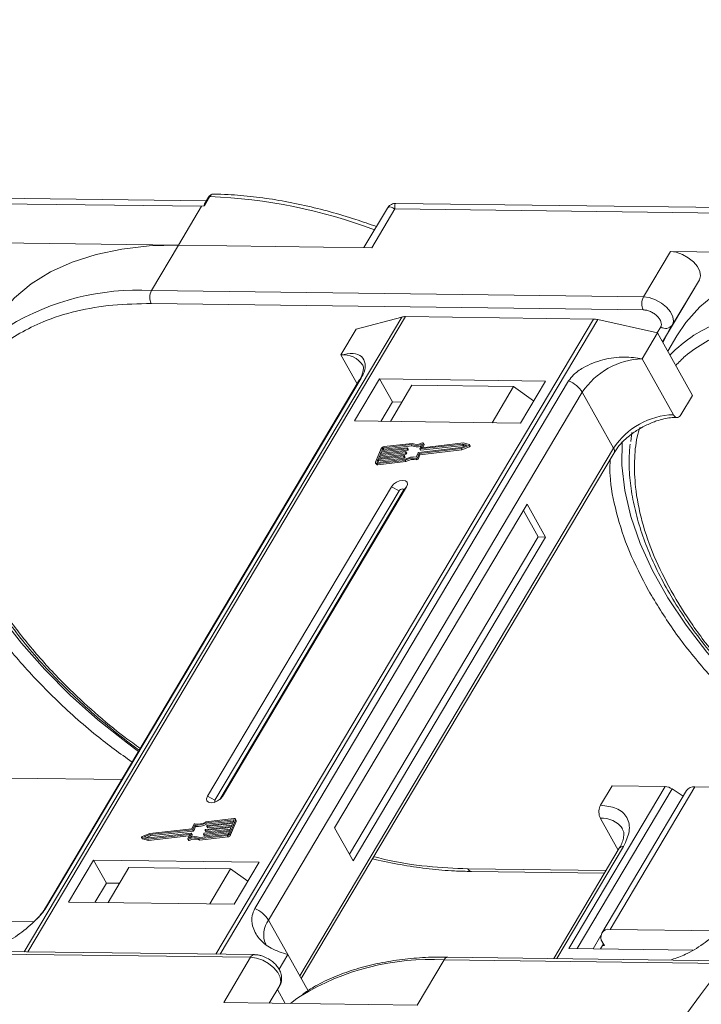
# Model space of a CAD drawing. Header units: millimetres. Extents: x -608 to 1473, y -502 to 956.
# Tile 39 of 52: x 1005 to 1058, y 686 to 763. Entities that reach past the tile are written whole.
import ezdxf

# ---------------------------------------------------------------- set-up
doc = ezdxf.new("R2010")
doc.units = ezdxf.units.MM
doc.linetypes.add('PHANTOM2', pattern=[31.75, 15.875, -3.175, 3.175, -3.175, 3.175, -3.175])

msp = doc.modelspace()

# ---------------------------------------------------------------- linework, layer by layer
at = {"color": 7, "linetype": 'Continuous', "lineweight": 15}
for p, q in [((1019.59, 749.161), (980.759, 749.661)), ((1019.88, 749.5), (1019.45, 748.778)), ((1019.762, 749.449), (1019.501, 749.01)), ((980.687, 749.239), (1019.219, 748.743)), ((1019.219, 748.743), (1017.409, 745.701)), ((1019.45, 748.778), (1019.219, 748.743)), ((1073.267, 748.471), (1034.436, 748.97)), ((1033.777, 748.597), (1031.943, 745.514)), ((1032.554, 745.506), (1034.363, 748.548)), ((1034.363, 748.548), (1072.895, 748.052)), ((1017.409, 745.701), (1002.265, 745.896)), ((1015.299, 742.152), (1017.409, 745.701)), ((1017.409, 745.701), (1032.554, 745.506)), ((1055.942, 745.205), (1053.831, 741.656)), ((1071.086, 745.01), (1055.942, 745.205)), ((1058.215, 742.995), (1055.829, 738.983)), ((1056.104, 739.446), (1058.215, 742.995)), ((1053.831, 741.656), (1015.299, 742.152)), ((1015.285, 741.13), (1053.818, 740.634)), ((1034.902, 740.075), (1005.346, 690.38)), ((1005.617, 690.377), (1035.195, 740.108)), ((1049.917, 739.918), (1020.339, 690.187)), ((1020.695, 690.183), (1050.252, 739.877)), ((1031.336, 739.135), (1034.902, 740.075)), ((1035.195, 740.108), (1049.917, 739.918)), ((1050.252, 739.877), (1054.93, 738.832)), ((1055.322, 738.131), (1056.104, 739.446)), ((1030.13, 737.107), (1031.336, 739.135)), ((1053.724, 736.804), (1054.93, 738.832)), ((1055.182, 739.308), (1054.902, 738.838)), ((1054.93, 738.832), (1057.669, 733.942)), ((1055.323, 738.131), (1055.829, 738.983)), ((1055.829, 738.983), (1055.35, 738.082)), ((1056.451, 738.615), (1055.73, 737.403)), ((1030.13, 737.107), (1031.404, 734.832)), ((1056.175, 732.429), (1053.724, 736.804)), ((1031.581, 735.129), (1007.004, 693.807)), ((1007.146, 693.96), (1031.723, 735.282)), ((1047.974, 735.073), (1023.397, 693.751)), ((1033.173, 735.229), (1031.213, 731.934)), ((1046.15, 735.062), (1033.173, 735.229)), ((1033.173, 735.229), (1034.182, 733.428)), ((1035.703, 734.737), (1034.015, 731.897)), ((1043.667, 734.634), (1035.703, 734.737)), ((1044.19, 731.767), (1046.15, 735.062)), ((1024.467, 692.86), (1049.044, 734.182)), ((1041.978, 731.795), (1043.667, 734.634)), ((1043.667, 734.634), (1045.226, 733.509)), ((1051.495, 729.807), (1049.044, 734.182)), ((1034.182, 733.428), (1033.278, 731.907)), ((1034.919, 733.418), (1034.182, 733.428)), ((1056.765, 732.421), (1057.669, 733.942)), ((1031.213, 731.934), (1044.19, 731.767)), ((1052.919, 731.032), (1052.832, 730.322)), ((1035.715, 730.18), (1033.515, 729.932)), ((1036.311, 729.763), (1036.452, 730.105)), ((1039.67, 730.122), (1036.33, 729.744)), ((1036.59, 730.184), (1036.458, 729.864)), ((1039.729, 730.213), (1036.477, 729.845)), ((1036.648, 730.106), (1036.59, 730.209)), ((1036.59, 730.184), (1036.648, 730.081)), ((1040.007, 730.033), (1039.67, 730.122)), ((1039.728, 730.019), (1039.67, 730.122)), ((1040.188, 730.093), (1039.729, 730.213)), ((1051.495, 729.807), (1026.918, 688.485)), ((1027.038, 688.272), (1051.526, 729.445)), ((1033.295, 729.78), (1032.858, 728.719)), ((1035.179, 729.445), (1033.169, 729.218)), ((1033.206, 729.306), (1035.216, 729.534)), ((1033.296, 729.527), (1033.206, 729.306)), ((1033.227, 729.115), (1035.237, 729.342)), ((1035.306, 729.755), (1033.296, 729.527)), ((1033.354, 729.424), (1033.296, 729.527)), ((1033.31, 729.318), (1033.354, 729.424)), ((1033.333, 729.616), (1035.343, 729.843)), ((1033.406, 729.793), (1033.333, 729.616)), ((1033.354, 729.424), (1035.364, 729.652)), ((1033.463, 729.69), (1033.406, 729.793)), ((1033.438, 729.628), (1033.463, 729.69)), ((1035.644, 730.088), (1033.479, 729.843)), ((1033.479, 729.843), (1033.537, 729.74)), ((1033.537, 729.74), (1035.701, 729.985)), ((1035.237, 729.342), (1035.179, 729.445)), ((1035.234, 729.515), (1035.216, 729.47)), ((1035.274, 729.367), (1035.216, 729.47)), ((1035.292, 729.424), (1035.234, 729.527)), ((1035.292, 729.412), (1035.234, 729.515)), ((1035.274, 729.367), (1035.292, 729.412)), ((1035.364, 729.652), (1035.306, 729.755)), ((1035.361, 729.824), (1035.343, 729.78)), ((1035.401, 729.677), (1035.343, 729.78)), ((1035.419, 729.734), (1035.361, 729.837)), ((1035.419, 729.721), (1035.361, 729.824)), ((1035.401, 729.677), (1035.419, 729.721)), ((1035.701, 729.985), (1035.644, 730.088)), ((1036.043, 729.112), (1036.184, 729.453)), ((1036.127, 729.058), (1036.268, 729.4)), ((1036.221, 729.479), (1039.561, 729.856)), ((1036.268, 729.4), (1039.548, 729.771)), ((1036.325, 729.297), (1036.268, 729.4)), ((1036.311, 729.751), (1036.369, 729.648)), ((1036.325, 729.297), (1039.605, 729.668)), ((1036.388, 729.641), (1036.33, 729.744)), ((1036.388, 729.641), (1039.728, 730.019)), ((1036.469, 729.845), (1036.458, 729.864)), ((1036.554, 729.854), (1036.648, 730.081)), ((1039.548, 729.771), (1040.154, 730.011)), ((1039.605, 729.668), (1039.548, 729.771)), ((1039.561, 729.856), (1040.007, 730.033)), ((1039.605, 729.668), (1040.212, 729.908)), ((1039.728, 730.019), (1039.874, 729.981)), ((1040.154, 730.011), (1040.212, 729.908)), ((1040.262, 729.978), (1040.205, 730.081)), ((1032.858, 728.644), (1032.916, 728.541)), ((1033.042, 728.908), (1032.969, 728.731)), ((1032.969, 728.731), (1032.99, 728.694)), ((1032.97, 728.605), (1035.169, 728.854)), ((1033.028, 728.502), (1032.97, 728.605)), ((1033.007, 728.693), (1035.171, 728.938)), ((1033.028, 728.502), (1035.227, 728.751)), ((1035.052, 729.136), (1033.042, 728.908)), ((1033.1, 728.805), (1033.042, 728.908)), ((1033.056, 728.699), (1033.1, 728.805)), ((1033.078, 728.997), (1035.088, 729.224)), ((1033.169, 729.218), (1033.078, 728.997)), ((1033.1, 728.805), (1035.11, 729.033)), ((1033.227, 729.115), (1033.169, 729.218)), ((1033.183, 729.009), (1033.227, 729.115)), ((1035.11, 729.033), (1035.052, 729.136)), ((1035.107, 729.205), (1035.089, 729.161)), ((1035.146, 729.058), (1035.089, 729.161)), ((1035.165, 729.115), (1035.107, 729.218)), ((1035.165, 729.102), (1035.107, 729.205)), ((1035.146, 729.058), (1035.165, 729.102)), ((1035.227, 728.751), (1035.169, 728.854)), ((1036.031, 729.009), (1036.089, 728.906)), ((1036.185, 728.955), (1036.127, 729.058)), ((1036.185, 728.955), (1036.325, 729.297)), ((1034.096, 726.788), (1019.681, 702.552)), ((1034.691, 726.473), (1020.276, 702.238)), ((1020.653, 702.301), (1035.027, 726.469)), ((1020.861, 702.537), (1035.276, 726.772)), ((1034.096, 726.788), (1034.691, 726.473)), ((1035.276, 726.772), (1035.027, 726.469)), ((1044.727, 725.424), (1029.649, 700.073)), ((1045.579, 722.859), (1044.426, 724.917)), ((1046.169, 722.851), (1044.727, 725.424)), ((1030.803, 698.014), (1045.579, 722.859)), ((1031.091, 697.5), (1046.169, 722.851)), ((1046.169, 722.851), (1045.579, 722.859)), ((1012.983, 703.859), (1004.188, 703.972)), ((1055.524, 703.312), (1047.985, 690.637)), ((1048.651, 690.628), (1056.081, 703.121)), ((1050.472, 701.844), (1051.376, 703.365)), ((1051.231, 692.127), (1057.865, 703.282)), ((1051.376, 703.365), (1055.524, 703.312)), ((1056.937, 702.549), (1056.081, 703.121)), ((1066.659, 703.168), (1057.865, 703.282)), ((1020.276, 702.238), (1019.681, 702.552)), ((1020.861, 702.537), (1020.708, 702.35)), ((1057.2, 702.991), (1050.565, 691.837)), ((1050.459, 700.822), (1051.853, 698.334)), ((1018.61, 700.347), (1018.47, 700.005)), ((1018.694, 700.293), (1018.553, 699.951)), ((1018.611, 699.848), (1018.751, 700.19)), ((1018.751, 700.19), (1018.694, 700.293)), ((1021.532, 700.098), (1019.522, 699.871)), ((1019.558, 699.959), (1021.568, 700.187)), ((1021.731, 700.711), (1019.566, 700.466)), ((1019.624, 700.363), (1019.566, 700.466)), ((1021.767, 700.8), (1019.568, 700.551)), ((1019.624, 700.363), (1021.739, 700.603)), ((1019.63, 700.199), (1019.648, 700.244)), ((1019.63, 700.187), (1019.688, 700.084)), ((1021.659, 700.408), (1019.649, 700.18)), ((1019.707, 700.078), (1019.649, 700.18)), ((1019.685, 700.269), (1021.695, 700.496)), ((1019.707, 700.078), (1021.612, 700.293)), ((1021.441, 699.877), (1021.532, 700.098)), ((1021.443, 699.624), (1021.879, 700.686)), ((1021.5, 699.521), (1021.936, 700.583)), ((1021.568, 700.187), (1021.659, 700.408)), ((1021.695, 700.496), (1021.768, 700.673)), ((1021.761, 700.657), (1021.731, 700.711)), ((1021.937, 700.657), (1021.879, 700.76)), ((1021.879, 700.686), (1021.936, 700.583)), ((1029.649, 700.073), (1031.091, 697.5)), ((1014.532, 699.324), (1014.59, 699.221)), ((1014.55, 699.312), (1015.008, 699.192)), ((1014.607, 699.209), (1014.55, 699.312)), ((1015.19, 699.634), (1014.583, 699.393)), ((1015.176, 699.548), (1014.73, 699.371)), ((1014.73, 699.371), (1015.067, 699.283)), ((1014.921, 699.321), (1015.233, 699.445)), ((1015.008, 699.192), (1018.26, 699.56)), ((1015.065, 699.089), (1018.241, 699.448)), ((1015.067, 699.283), (1018.407, 699.661)), ((1018.516, 699.926), (1015.176, 699.548)), ((1015.233, 699.445), (1015.176, 699.548)), ((1018.47, 700.005), (1015.19, 699.634)), ((1015.233, 699.445), (1018.574, 699.823)), ((1018.147, 699.221), (1018.279, 699.541)), ((1018.275, 699.532), (1018.26, 699.56)), ((1018.426, 699.642), (1018.285, 699.3)), ((1018.401, 699.337), (1018.484, 699.539)), ((1018.484, 699.551), (1018.426, 699.654)), ((1018.426, 699.642), (1018.484, 699.539)), ((1018.574, 699.823), (1018.516, 699.926)), ((1018.611, 699.848), (1018.553, 699.951)), ((1019.023, 699.224), (1021.222, 699.473)), ((1019.08, 699.121), (1021.279, 699.37)), ((1019.094, 699.317), (1021.258, 699.561)), ((1019.376, 699.58), (1019.394, 699.625)), ((1019.376, 699.568), (1019.433, 699.465)), ((1021.404, 699.789), (1019.394, 699.561)), ((1019.452, 699.458), (1019.394, 699.561)), ((1019.431, 699.65), (1021.441, 699.877)), ((1019.452, 699.458), (1021.357, 699.674)), ((1019.503, 699.89), (1019.521, 699.934)), ((1019.503, 699.877), (1019.561, 699.775)), ((1019.579, 699.768), (1019.522, 699.871)), ((1019.579, 699.768), (1021.484, 699.983)), ((1021.222, 699.473), (1021.279, 699.37)), ((1021.332, 699.612), (1021.404, 699.789)), ((1021.5, 699.521), (1021.443, 699.624)), ((1014.607, 699.209), (1015.065, 699.089)), ((1015.065, 699.089), (1015.008, 699.192)), ((1018.147, 699.196), (1018.205, 699.093)), ((1018.268, 699.087), (1018.21, 699.19)), ((1019.023, 699.224), (1019.08, 699.121)), ((1047.049, 689.844), (1052.274, 698.628)), ((1051.941, 698.482), (1046.805, 689.847)), ((1010.767, 697.558), (1008.807, 694.262)), ((1023.744, 697.391), (1010.767, 697.558)), ((1011.777, 695.756), (1010.767, 697.558)), ((1013.532, 696.96), (1011.904, 694.222)), ((1013.532, 696.96), (1021.495, 696.858)), ((1021.784, 694.095), (1023.744, 697.391)), ((1019.867, 694.12), (1021.495, 696.858)), ((1021.495, 696.858), (1022.864, 695.91)), ((1050.898, 696.729), (1040.084, 696.868)), ((1040.376, 696.652), (1050.773, 696.519)), ((1011.777, 695.756), (1010.872, 694.236)), ((1012.809, 695.743), (1011.777, 695.756)), ((1008.807, 694.262), (1021.784, 694.095)), ((1006.081, 692.709), (997.554, 692.818)), ((1024.467, 692.86), (1025.981, 690.158)), ((1050.5, 691.648), (1049.884, 690.612)), ((1059.758, 692.018), (1051.231, 692.127)), ((1050.7, 690.985), (1050.474, 690.605)), ((1050.772, 690.856), (1050.624, 690.858)), ((1050.628, 691.113), (1050.772, 690.856)), ((984.54, 690.437), (1023.072, 689.941)), ((1023.37, 690.148), (984.838, 690.644)), ((1025.981, 690.158), (1025.296, 689.007)), ((1025.981, 690.158), (1027.569, 687.324)), ((1047.985, 690.637), (1057.699, 690.512)), ((1023.072, 689.941), (1020.961, 686.392)), ((1036.106, 686.197), (1038.217, 689.746)), ((1038.217, 689.746), (1060.167, 689.463)), ((1060.329, 689.673), (1038.514, 689.953)), ((1056.038, 689.728), (1056.063, 689.771)), ((1025.345, 687.731), (1024.522, 686.346)), ((1024.522, 686.346), (1025.345, 687.731)), ((1025.167, 687.43), (1025.783, 686.329)), ((1020.961, 686.392), (1036.106, 686.197))]:
    msp.add_line(p, q, dxfattribs=at)
at = {"color": 7, "linetype": 'Continuous', "lineweight": 15, "flags": 128}
for points in [[(1017.409, 745.701), (1015.134, 745.64), (1012.979, 745.397), (1010.962, 744.974), (1009.099, 744.374), (1007.405, 743.603), (1005.894, 742.667), (1004.577, 741.572), (1003.467, 740.329), (1002.774, 739.306)], [(1058.215, 742.995), (1058.303, 743.295), (1058.249, 743.649), (1058.059, 744.026), (1057.749, 744.393), (1057.345, 744.72), (1056.882, 744.978), (1056.401, 745.144), (1055.942, 745.205)], [(1071.086, 745.01), (1068.811, 744.949), (1066.656, 744.706), (1064.639, 744.283), (1062.776, 743.683), (1061.082, 742.912), (1059.571, 741.976), (1058.254, 740.881), (1057.143, 739.638), (1056.451, 738.615)], [(1056.104, 739.446), (1056.192, 739.746), (1056.139, 740.1), (1055.949, 740.477), (1055.638, 740.844), (1055.234, 741.171), (1054.772, 741.429), (1054.29, 741.595), (1053.831, 741.656)], [(1031.581, 735.129), (1031.64, 735.208), (1031.723, 735.282)], [(1014.291, 706.059), (1013.423, 706.697), (1011.113, 708.533), (1008.947, 710.462), (1006.944, 712.468), (1005.12, 714.534), (1003.491, 716.643), (1002.071, 718.776), (1000.872, 720.916), (999.905, 723.043), (999.177, 725.14), (998.695, 727.19), (998.463, 729.173), (998.478, 731.007)], [(1036.527, 730.215), (1036.542, 730.22), (1036.556, 730.222), (1036.569, 730.222), (1036.579, 730.218), (1036.587, 730.213), (1036.592, 730.205), (1036.593, 730.195), (1036.59, 730.184)], [(1067.968, 705.368), (1067.1, 706.006), (1064.79, 707.842), (1062.624, 709.771), (1060.621, 711.777), (1058.797, 713.844), (1057.168, 715.952), (1055.748, 718.085), (1054.549, 720.225), (1053.582, 722.352), (1052.854, 724.449), (1052.372, 726.499), (1052.14, 728.482), (1052.155, 730.317)], [(1035.216, 729.534), (1035.221, 729.534), (1035.225, 729.533), (1035.229, 729.532), (1035.232, 729.529), (1035.235, 729.526), (1035.236, 729.523), (1035.235, 729.519), (1035.234, 729.515)], [(1035.343, 729.843), (1035.348, 729.843), (1035.353, 729.843), (1035.357, 729.841), (1035.36, 729.839), (1035.362, 729.836), (1035.363, 729.832), (1035.363, 729.828), (1035.361, 729.824)], [(1036.33, 729.744), (1036.325, 729.744), (1036.32, 729.744), (1036.316, 729.746), (1036.313, 729.748), (1036.311, 729.751), (1036.31, 729.755), (1036.31, 729.759), (1036.311, 729.763)], [(1036.458, 729.864), (1036.457, 729.86), (1036.457, 729.856), (1036.458, 729.852), (1036.46, 729.849), (1036.463, 729.847), (1036.467, 729.845), (1036.472, 729.845), (1036.477, 729.845)], [(1040.188, 730.093), (1040.199, 730.087), (1040.205, 730.079), (1040.208, 730.068), (1040.205, 730.056), (1040.197, 730.043), (1040.185, 730.03), (1040.171, 730.019), (1040.154, 730.011)], [(1040.212, 729.908), (1040.228, 729.917), (1040.243, 729.927), (1040.255, 729.94), (1040.262, 729.953), (1040.265, 729.965), (1040.263, 729.976), (1040.262, 729.978)], [(1032.97, 728.605), (1032.939, 728.604), (1032.911, 728.608), (1032.887, 728.617), (1032.869, 728.631), (1032.856, 728.648), (1032.85, 728.67), (1032.851, 728.693), (1032.858, 728.719)], [(1032.969, 728.731), (1032.967, 728.723), (1032.967, 728.715), (1032.969, 728.708), (1032.973, 728.702), (1032.979, 728.697), (1032.987, 728.694), (1032.996, 728.693), (1033.007, 728.693)], [(1035.088, 729.224), (1035.094, 729.224), (1035.098, 729.224), (1035.102, 729.222), (1035.105, 729.22), (1035.107, 729.217), (1035.108, 729.213), (1035.108, 729.209), (1035.107, 729.205)], [(1035.276, 726.772), (1035.346, 726.967), (1035.316, 727.133), (1035.19, 727.245), (1034.987, 727.287), (1034.739, 727.251), (1034.482, 727.144), (1034.256, 726.981), (1034.096, 726.788)], [(1035.027, 726.469), (1035.047, 726.524), (1035.038, 726.572), (1035.003, 726.604), (1034.945, 726.616), (1034.874, 726.605), (1034.801, 726.575), (1034.736, 726.528), (1034.691, 726.473)], [(1019.681, 702.552), (1019.611, 702.357), (1019.641, 702.191), (1019.767, 702.079), (1019.97, 702.037), (1020.218, 702.073), (1020.475, 702.18), (1020.701, 702.343), (1020.861, 702.537)], [(1020.276, 702.238), (1020.256, 702.182), (1020.265, 702.135), (1020.301, 702.103), (1020.304, 702.101)], [(1019.649, 700.18), (1019.644, 700.18), (1019.639, 700.181), (1019.635, 700.182), (1019.632, 700.185), (1019.63, 700.188), (1019.629, 700.191), (1019.629, 700.195), (1019.63, 700.199)], [(1021.768, 700.673), (1021.77, 700.682), (1021.771, 700.69), (1021.769, 700.697), (1021.764, 700.703), (1021.758, 700.707), (1021.75, 700.71), (1021.741, 700.711), (1021.731, 700.711)], [(1021.767, 700.8), (1021.798, 700.801), (1021.826, 700.797), (1021.85, 700.788), (1021.869, 700.774), (1021.881, 700.756), (1021.887, 700.735), (1021.886, 700.711), (1021.879, 700.686)], [(1014.55, 699.312), (1014.539, 699.317), (1014.532, 699.325), (1014.53, 699.336), (1014.533, 699.349), (1014.54, 699.362), (1014.552, 699.374), (1014.566, 699.385), (1014.583, 699.393)], [(1018.279, 699.541), (1018.28, 699.545), (1018.28, 699.549), (1018.279, 699.552), (1018.277, 699.555), (1018.274, 699.558), (1018.27, 699.559), (1018.265, 699.56), (1018.26, 699.56)], [(1018.407, 699.661), (1018.413, 699.661), (1018.417, 699.66), (1018.421, 699.659), (1018.424, 699.656), (1018.426, 699.653), (1018.427, 699.65), (1018.427, 699.646), (1018.426, 699.642)], [(1019.394, 699.561), (1019.389, 699.561), (1019.385, 699.562), (1019.381, 699.563), (1019.377, 699.566), (1019.375, 699.569), (1019.374, 699.572), (1019.375, 699.576), (1019.376, 699.58)], [(1019.522, 699.871), (1019.516, 699.871), (1019.512, 699.871), (1019.508, 699.873), (1019.505, 699.875), (1019.503, 699.878), (1019.502, 699.882), (1019.502, 699.886), (1019.503, 699.89)], [(1014.59, 699.221), (1014.596, 699.214), (1014.607, 699.209)], [(1018.21, 699.19), (1018.195, 699.185), (1018.181, 699.182), (1018.168, 699.183), (1018.158, 699.186), (1018.15, 699.192), (1018.145, 699.2), (1018.144, 699.21), (1018.147, 699.221)], [(1018.205, 699.093), (1018.207, 699.089), (1018.215, 699.083), (1018.226, 699.08), (1018.239, 699.079), (1018.253, 699.082), (1018.268, 699.087)], [(1040.376, 696.652), (1040.376, 696.652), (1040.367, 696.653)], [(1007.002, 693.804), (1007.063, 693.886), (1007.146, 693.96)], [(1023.072, 689.941), (1023.531, 689.88), (1024.013, 689.713), (1024.476, 689.455), (1024.88, 689.129), (1025.19, 688.761), (1025.38, 688.384), (1025.433, 688.031), (1025.345, 687.731)], [(1038.514, 689.953), (1038.514, 689.953), (1038.523, 689.953)], [(1026.19, 686.324), (1026.701, 686.711), (1026.971, 686.9)]]:
    msp.add_lwpolyline(points, dxfattribs=at)
at = {"color": 7, "linetype": 'Continuous', "lineweight": 15}
for centre, radius, start, end in [((1019.863, 749.376), 0.126, 82.49156, 144.10364), ((1018.352, 708.557), 40.971, 69.39348, 87.86352), ((1014.242, 722.663), 19.517, 86.89523, 121.269), ((1016.278, 741.628), 1.11, 151.86538, 206.65442), ((1054.81, 741.132), 1.11, 151.86538, 206.65442), ((1067.918, 721.972), 19.517, 86.89523, 121.269), ((1035.171, 739.009), 1.098, 88.72031, 104.14409), ((1049.886, 738.28), 1.638, 77.08998, 88.8989), ((1055.573, 739.848), 0.666, 234.0762, 322.90297), ((1064.42, 728.727), 11.94, 123.74678, 135.50714), ((1030.337, 735.302), 1.817, 33.1952, 96.53301), ((1053.914, 730.977), 5.83, 91.86957, 146.65022), ((1047.165, 733.013), 2.213, 31.86898, 68.55124), ((1056.365, 726.602), 5.83, 91.86957, 146.65022), ((1036.028, 731.056), 1.042, 248.35959, 294.01857), ((1036.085, 731.048), 0.943, 246.89164, 297.97103), ((1036.623, 730.093), 0.0276, 333.09852, 26.5741), ((1033.548, 729.647), 0.287, 96.59253, 152.29321), ((1033.49, 729.748), 0.0955, 96.59253, 152.29321), ((1033.548, 729.645), 0.0955, 96.59253, 152.29321), ((1035.174, 729.493), 0.0478, 276.59253, 332.29321), ((1035.231, 729.39), 0.0478, 276.59253, 332.29321), ((1035.28, 729.418), 0.0138, 333.02121, 26.65141), ((1035.301, 729.802), 0.0478, 276.59253, 332.29321), ((1035.359, 729.699), 0.0478, 276.59253, 332.29321), ((1035.407, 729.727), 0.0138, 333.02121, 26.65141), ((1036.075, 730.903), 0.991, 247.84687, 288.77105), ((1036.226, 729.431), 0.0478, 96.59253, 152.29321), ((1036.383, 729.659), 0.0183, 217.91724, 283.38081), ((1051.217, 729.601), 0.346, 333.31625, 36.51573), ((1035.046, 729.183), 0.0478, 276.59253, 332.29321), ((1035.104, 729.08), 0.0478, 276.59253, 332.29321), ((1035.152, 729.108), 0.0138, 333.02121, 26.65141), ((1035.792, 727.867), 1.167, 78.13867, 122.23452), ((1035.861, 727.749), 1.375, 82.36132, 120.10827), ((1035.849, 727.764), 1.167, 78.13867, 122.23452), ((1036.046, 729.098), 0.0903, 260.49805, 333.59787), ((1036.104, 728.995), 0.0903, 260.49805, 333.59787), ((1033.003, 728.609), 0.11, 217.91724, 283.38081), ((1055.469, 702.243), 1.07, 55.09609, 87.03844), ((1057.784, 702.559), 0.727, 83.64232, 143.56702), ((1050.621, 698.92), 1.91, 35.13686, 94.86934), ((1018.691, 700.307), 0.0903, 80.49805, 153.59787), ((1018.876, 701.656), 1.375, 262.36132, 300.10827), ((1018.946, 701.538), 1.167, 258.13867, 302.23452), ((1018.934, 701.553), 1.375, 262.36132, 300.10827), ((1019.691, 700.221), 0.0478, 96.59253, 152.29321), ((1019.702, 700.095), 0.0183, 217.91724, 283.38081), ((1021.863, 700.62), 0.0826, 333.02121, 26.65141), ((1018.652, 698.357), 0.943, 66.89164, 117.97103), ((1018.709, 698.348), 1.042, 68.35959, 114.01857), ((1018.471, 699.545), 0.0138, 333.02121, 26.65141), ((1018.511, 699.973), 0.0478, 276.59253, 332.29321), ((1018.569, 699.87), 0.0478, 276.59253, 332.29321), ((1019.436, 699.602), 0.0478, 96.59253, 152.29321), ((1019.448, 699.476), 0.0183, 217.91724, 283.38081), ((1019.563, 699.912), 0.0478, 96.59253, 152.29321), ((1019.575, 699.786), 0.0183, 217.91724, 283.38081), ((1021.189, 699.758), 0.287, 276.59253, 332.29321), ((1021.247, 699.656), 0.0955, 276.59253, 332.29321), ((1021.246, 699.655), 0.287, 276.59253, 332.29321), ((1018.71, 698.254), 0.943, 66.89164, 117.97103), ((1052.233, 698.267), 0.363, 83.64232, 143.56702), ((1040.419, 697.016), 0.367, 203.79329, 261.81678), ((1022.588, 691.692), 2.213, 31.86898, 68.55124), ((1026.005, 691.728), 1.909, 143.64522, 203.44279), ((1051.122, 691.506), 0.631, 80.05661, 218.47393), ((1023.389, 689.803), 0.346, 93.05406, 156.53827), ((1037.155, 670.296), 19.479, 86.87659, 121.52214), ((1038.546, 689.591), 0.363, 94.95278, 154.87747)]:
    msp.add_arc(centre, radius, start, end, dxfattribs=at)
at = {"color": 3, "linetype": 'PHANTOM2', "lineweight": 9, "ltscale": 0.5}
msp.add_open_spline([(1075.201, 763.357), (1080.227, 750.361), (1092.494, 718.642), (1061.278, 694.108), (1052.524, 678.168)], degree=3, knots=[0, 0, 0, 0, 45.380997, 110.76193, 110.76193, 110.76193, 110.76193], dxfattribs=at)
at = {"color": 7, "linetype": 'Continuous', "lineweight": 15}
for points, knots in [([(1020.178, 749.708), (1020.139, 749.705), (1020.059, 749.7), (1019.944, 749.646), (1019.84, 749.563), (1019.787, 749.487), (1019.762, 749.449)], [0, 0, 0, 0, 0.254858, 0.509073, 0.758744, 1, 1, 1, 1]), ([(1020.187, 749.704), (1020.17, 749.705), (1020.102, 749.709), (1019.989, 749.652), (1019.914, 749.548), (1019.88, 749.5)], [0, 0, 0, 0, 0.1530543, 0.607068, 1, 1, 1, 1]), ([(1032.92, 747.157), (1032.379, 747.349), (1031.174, 747.778), (1029.295, 748.331), (1027.286, 748.833), (1025.272, 749.23), (1023.274, 749.512), (1021.57, 749.672), (1020.561, 749.687), (1020.186, 749.693)], [0, 0, 0, 0, 0.123694, 0.275342, 0.43003, 0.586973, 0.745611, 0.905547, 1, 1, 1, 1]), ([(1019.45, 748.778), (1019.449, 748.778), (1019.447, 748.778), (1019.444, 748.778), (1019.441, 748.782), (1019.437, 748.802), (1019.451, 748.887), (1019.46, 748.971), (1019.501, 749.009), (1019.502, 749.01)], [0, 0, 0, 0, 0.007214, 0.014412, 0.026801, 0.065603, 0.248401, 0.979877, 1, 1, 1, 1]), ([(1034.433, 748.97), (1034.378, 748.968), (1034.26, 748.962), (1034.08, 748.896), (1033.903, 748.777), (1033.819, 748.656), (1033.776, 748.594)], [0, 0, 0, 0, 0.2124417, 0.4552729, 0.7219822, 1, 1, 1, 1]), ([(1034.363, 748.548), (1034.262, 748.599), (1034.06, 748.7), (1033.865, 748.714), (1033.814, 748.622), (1033.795, 748.586)], [0, 0, 0, 0, 0.384879, 0.766722, 1, 1, 1, 1]), ([(1034.435, 748.962), (1034.432, 748.965), (1034.386, 749.002), (1034.345, 748.872), (1034.357, 748.656), (1034.363, 748.548)], [0, 0, 0, 0, 0.0382084, 0.5167755, 1, 1, 1, 1]), ([(1002.68, 736.976), (1002.922, 737.224), (1003.594, 737.911), (1004.976, 738.828), (1006.95, 739.818), (1009.374, 740.583), (1012.214, 741.074), (1014.272, 741.112), (1015.285, 741.13)], [0, 0, 0, 0, 0.089262, 0.24819, 0.407138, 0.610435, 0.808191, 1, 1, 1, 1]), ([(1053.818, 740.634), (1053.906, 740.627), (1054.087, 740.612), (1054.384, 740.507), (1054.668, 740.349), (1054.911, 740.151), (1055.099, 739.929), (1055.216, 739.699), (1055.252, 739.479), (1055.205, 739.364), (1055.182, 739.308)], [0, 0, 0, 0, 0.12225, 0.25, 0.37775, 0.5, 0.62225, 0.75, 0.87775, 1, 1, 1, 1]), ([(1056.357, 736.285), (1056.598, 736.533), (1057.271, 737.22), (1058.653, 738.138), (1060.627, 739.127), (1063.05, 739.892), (1065.891, 740.384), (1067.949, 740.421), (1068.962, 740.439)], [0, 0, 0, 0, 0.0892615, 0.2481902, 0.4071382, 0.6104349, 0.8081913, 1, 1, 1, 1]), ([(1031.723, 735.282), (1031.808, 735.449), (1032.028, 735.878), (1032.073, 736.499), (1031.804, 737.025), (1031.147, 737.29), (1030.471, 737.169), (1030.13, 737.107)], [0, 0, 0, 0, 0.111335, 0.286497, 0.521289, 0.758582, 1, 1, 1, 1]), ([(1031.856, 736.299), (1031.856, 736.298), (1031.887, 736.261), (1031.901, 736.191), (1031.91, 735.947), (1031.819, 735.609), (1031.705, 735.319), (1031.589, 735.148), (1031.575, 735.128)], [0, 0, 0, 0, 0.005744, 0.306611, 0.531667, 0.753453, 0.971797, 1, 1, 1, 1]), ([(1053.724, 736.804), (1053.271, 736.872), (1052.287, 737.021), (1050.646, 736.786), (1049.275, 736.241), (1048.376, 735.621), (1048.09, 735.232), (1047.974, 735.073)], [0, 0, 0, 0, 0.222481, 0.483081, 0.73977, 0.893878, 1, 1, 1, 1]), ([(1056.765, 732.421), (1056.728, 732.37), (1056.654, 732.267), (1056.513, 732.204), (1056.372, 732.22), (1056.255, 732.304), (1056.198, 732.393), (1056.175, 732.429)], [0, 0, 0, 0, 0.214694, 0.429388, 0.644082, 0.858775, 1, 1, 1, 1]), ([(1053.671, 731.411), (1053.95, 731.554), (1054.343, 731.756), (1054.933, 731.968), (1055.42, 732.104), (1055.969, 732.201), (1056.3, 732.209), (1056.467, 732.213)], [0, 0, 0, 0, 0.294099, 0.412703, 0.605791, 0.800293, 1, 1, 1, 1]), ([(1051.537, 729.446), (1051.599, 729.551), (1051.758, 729.817), (1052.102, 730.215), (1052.515, 730.608), (1053.014, 731.012), (1053.42, 731.258), (1053.671, 731.411)], [0, 0, 0, 0, 0.149323, 0.380846, 0.555425, 0.724977, 1, 1, 1, 1]), ([(1055.998, 718.635), (1055.53, 719.534), (1054.58, 721.36), (1053.656, 724.091), (1053.169, 726.586), (1053.099, 728.791), (1053.229, 730.363), (1053.484, 731.206), (1053.561, 731.459)], [0, 0, 0, 0, 0.1959155, 0.3979066, 0.6055828, 0.7679217, 0.9302802, 1, 1, 1, 1]), ([(999.11, 730.81), (999.076, 730.423), (998.995, 729.504), (999.084, 727.981), (999.343, 726.265), (999.789, 724.51), (1000.41, 722.729), (1001.204, 720.933), (1002.162, 719.133), (1003.277, 717.342), (1004.541, 715.57), (1005.942, 713.831), (1007.465, 712.138), (1009.091, 710.509), (1010.784, 708.968), (1012.489, 707.562), (1013.681, 706.639), (1014.3, 706.201), (1014.353, 706.163)], [0, 0, 0, 0, 0.050321, 0.119623, 0.188978, 0.258334, 0.327647, 0.39688, 0.465996, 0.534955, 0.603709, 0.672177, 0.740215, 0.807551, 0.873593, 0.936793, 0.994595, 1, 1, 1, 1]), ([(1052.786, 730.119), (1052.752, 729.732), (1052.671, 728.813), (1052.761, 727.29), (1053.019, 725.574), (1053.465, 723.819), (1054.087, 722.038), (1054.88, 720.242), (1055.839, 718.443), (1056.954, 716.651), (1058.218, 714.879), (1059.618, 713.14), (1061.142, 711.447), (1062.768, 709.818), (1064.461, 708.277), (1066.166, 706.871), (1067.358, 705.948), (1067.977, 705.51), (1068.03, 705.472)], [0, 0, 0, 0, 0.050321, 0.119623, 0.188978, 0.258334, 0.327647, 0.39688, 0.465996, 0.534955, 0.603709, 0.672177, 0.740215, 0.807551, 0.873593, 0.936793, 0.994595, 1, 1, 1, 1]), ([(1051.225, 728.938), (1051.211, 728.526), (1051.169, 727.194), (1051.663, 724.766), (1052.63, 721.736), (1053.697, 719.68), (1054.228, 718.657)], [0, 0, 0, 0, 0.131047, 0.423394, 0.71326, 1, 1, 1, 1]), ([(1000.551, 719.348), (1001.164, 718.332), (1002.406, 716.272), (1004.844, 713.192), (1007.709, 710.169), (1010.704, 707.465), (1012.85, 705.901), (1013.79, 705.216)], [0, 0, 0, 0, 0.202029, 0.409492, 0.620744, 0.833942, 1, 1, 1, 1]), ([(1014.433, 706.298), (1014.033, 706.583), (1012.784, 707.471), (1010.843, 709.096), (1008.426, 711.332), (1006.103, 713.851), (1003.959, 716.597), (1002.861, 718.425), (1002.321, 719.325)], [0, 0, 0, 0, 0.076289, 0.237481, 0.398693, 0.604886, 0.805459, 1, 1, 1, 1]), ([(1054.228, 718.657), (1054.841, 717.641), (1056.082, 715.581), (1058.521, 712.501), (1061.385, 709.478), (1064.381, 706.774), (1066.527, 705.21), (1067.466, 704.525)], [0, 0, 0, 0, 0.202029, 0.409492, 0.620744, 0.833942, 1, 1, 1, 1]), ([(1068.11, 705.607), (1067.709, 705.892), (1066.461, 706.78), (1064.52, 708.405), (1062.103, 710.641), (1059.779, 713.16), (1057.635, 715.906), (1056.538, 717.734), (1055.998, 718.635)], [0, 0, 0, 0, 0.076289, 0.237481, 0.398693, 0.604886, 0.805459, 1, 1, 1, 1]), ([(1050.472, 701.844), (1050.441, 701.781), (1050.38, 701.656), (1050.339, 701.415), (1050.344, 701.17), (1050.389, 700.965), (1050.439, 700.863), (1050.459, 700.822)], [0, 0, 0, 0, 0.214694, 0.429388, 0.644082, 0.858775, 1, 1, 1, 1]), ([(1052.274, 698.628), (1052.461, 699.027), (1052.75, 699.641), (1052.729, 700.385), (1052.556, 700.899), (1052.208, 701.315), (1051.585, 701.721), (1050.91, 701.796), (1050.472, 701.844)], [0, 0, 0, 0, 0.239457, 0.368361, 0.5, 0.631639, 0.760543, 1, 1, 1, 1]), ([(1052.17, 700.007), (1052.207, 699.943), (1052.289, 699.8), (1052.307, 699.488), (1052.226, 699.082), (1052.097, 698.736), (1051.962, 698.529), (1051.93, 698.481)], [0, 0, 0, 0, 0.209538, 0.461851, 0.698708, 0.93023, 1, 1, 1, 1]), ([(1040.084, 696.868), (1039.034, 696.918), (1036.902, 697.02), (1034.403, 697.378), (1032.974, 697.752), (1032.716, 697.819)], [0, 0, 0, 0, 0.442982, 0.899702, 1, 1, 1, 1]), ([(1032.62, 697.657), (1032.761, 697.621), (1033.584, 697.414), (1035.072, 697.139), (1037.072, 696.849), (1038.847, 696.687), (1039.925, 696.672), (1040.369, 696.665)], [0, 0, 0, 0, 0.052717, 0.30573, 0.561476, 0.819314, 1, 1, 1, 1]), ([(1002.387, 690.462), (1002.736, 690.578), (1003.495, 690.831), (1004.821, 691.628), (1005.973, 692.565), (1006.76, 693.383), (1007.034, 693.793), (1007.146, 693.96)], [0, 0, 0, 0, 0.222481, 0.483081, 0.73977, 0.893878, 1, 1, 1, 1]), ([(1006.998, 693.806), (1006.919, 693.678), (1006.751, 693.405), (1006.485, 693.118), (1006.344, 692.966)], [0, 0, 0, 0, 0.467677, 1, 1, 1, 1]), ([(1023.397, 693.751), (1023.317, 693.575), (1023.11, 693.122), (1023.186, 692.287), (1023.67, 691.378), (1024.628, 690.574), (1025.527, 690.298), (1025.981, 690.158)], [0, 0, 0, 0, 0.111335, 0.286497, 0.521289, 0.758582, 1, 1, 1, 1]), ([(1056.063, 689.771), (1056.413, 689.887), (1057.172, 690.14), (1058.498, 690.937), (1059.649, 691.874), (1060.437, 692.692), (1060.711, 693.102), (1060.823, 693.269)], [0, 0, 0, 0, 0.222481, 0.483081, 0.73977, 0.893878, 1, 1, 1, 1]), ([(1024.482, 689.813), (1024.284, 689.911), (1024.009, 690.049), (1023.629, 690.135), (1023.461, 690.138), (1023.371, 690.139)], [0, 0, 0, 0, 0.5471087, 0.7598003, 1, 1, 1, 1]), ([(1025.342, 687.74), (1025.351, 687.75), (1025.461, 687.878), (1025.521, 688.232), (1025.471, 688.67), (1025.297, 689.038), (1025.073, 689.34), (1024.805, 689.602), (1024.585, 689.745), (1024.482, 689.813)], [0, 0, 0, 0, 0.016393, 0.210718, 0.413738, 0.571929, 0.705512, 0.861477, 1, 1, 1, 1]), ([(1038.521, 689.94), (1038.326, 689.947), (1037.483, 689.973), (1036.058, 689.895), (1034.256, 689.702), (1032.54, 689.372), (1030.911, 688.918), (1029.387, 688.33), (1028.113, 687.707), (1027.408, 687.227), (1027.125, 687.034)], [0, 0, 0, 0, 0.042725, 0.184157, 0.326261, 0.469019, 0.612495, 0.756832, 0.902269, 1, 1, 1, 1])]:
    msp.add_open_spline(points, degree=3, knots=knots, dxfattribs=at)

doc.saveas('drawing.dxf')
